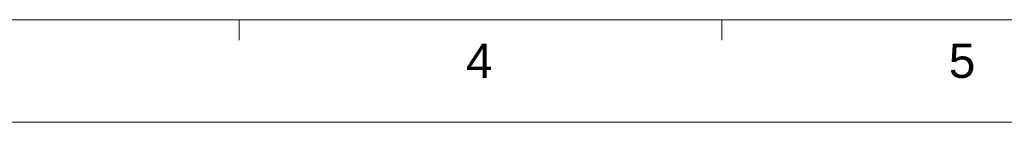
# Model space of a CAD drawing. Extents: x 889 to 1780, y -51 to 579.
# Tile 5 of 20: x 1180 to 1396, y -51 to -28. Entities that reach past the tile are written whole.
import ezdxf
from ezdxf.enums import TextEntityAlignment as Align

# ---------------------------------------------------------------- set-up
doc = ezdxf.new("R2010")
doc.units = 0
doc.header["$LTSCALE"] = 2
doc.header["$MEASUREMENT"] = 0
doc.layers.get('0').update_dxf_attribs({"linetype": 'CONTINUOUS'})
doc.styles.add('TEXTSTYLE_1', font='ARIAL.TTF')

msp = doc.modelspace()

# ---------------------------------------------------------------- linework, layer by layer
at = {"linetype": 'Continuous', "lineweight": 5}
for p, q in [((911.291, -28.09), (1757.291, -28.09)), ((1228.541, -28.09), (1228.541, -32.59)), ((1334.291, -28.09), (1334.291, -32.59)), ((888.791, -50.59), (1779.791, -50.59))]:
    msp.add_line(p, q, dxfattribs=at)

# ---------------------------------------------------------------- texts
at = {"linetype": 'Continuous', "lineweight": 5, "style": 'TEXTSTYLE_1'}
for s, p in [('4', (1281.135, -40.848)), ('5', (1386.885, -40.848))]:
    msp.add_text(s, height=7.5, dxfattribs=at).set_placement(p, align=Align.CENTER)

doc.saveas('drawing.dxf')
